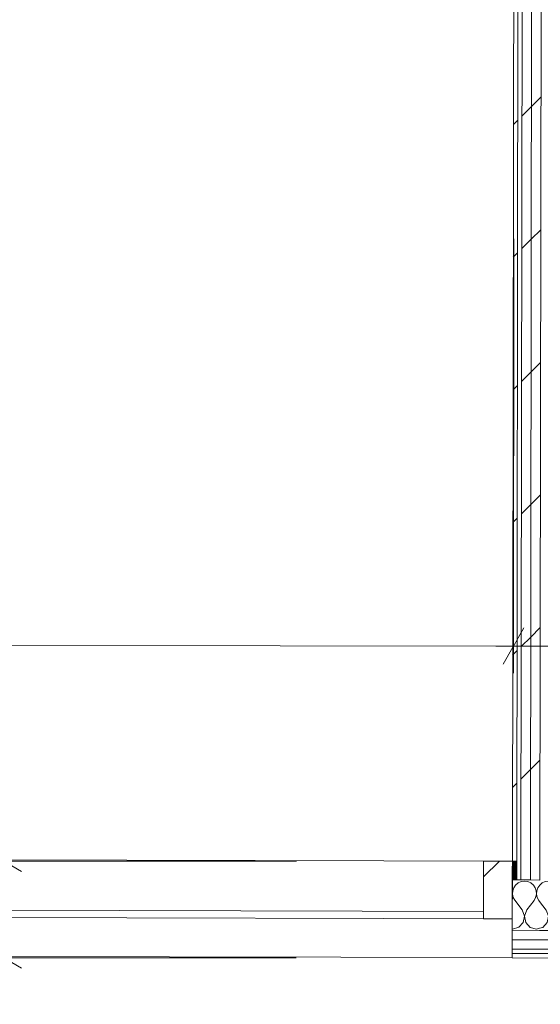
# Model space of a CAD drawing. Header units: millimetres. Extents: x -30280 to 19093, y -17460 to 4378.
# Tile 109 of 256: x -11473 to -10749, y -15501 to -14134. Entities that reach past the tile are written whole.
import ezdxf

# ---------------------------------------------------------------- set-up
doc = ezdxf.new("R2010")
doc.units = ezdxf.units.MM
doc.header["$MEASUREMENT"] = 0
doc.linetypes.add('Wipeout_Contour', pattern=[1000, 0, -1000])
for name, color, linetype in [('Nuevo_06_COT_Generals', 7, 'Continuous'), ('Nuevo_08_E_Envans secs', 7, 'Continuous'), ('Nuevo_Ventanas Archicad', 7, 'Continuous')]:
    doc.layers.add(name, color=color, linetype=linetype)
for name, color, linetype, lineweight in [('Nuevo_06_COT_Generals_Pluma_Nº__1', 7, 'Continuous', 5), ('Nuevo_08_E_Envans secs_Pluma_Nº__1', 7, 'Continuous', 5), ('Nuevo_Ventanas Archicad_Pluma_Nº__1', 7, 'Continuous', 5)]:
    doc.layers.add(name, color=color, linetype=linetype, lineweight=lineweight)
for name, color, linetype, lineweight, true_color in [('Nuevo_08_E_Envans secs_Pluma_Nº__102', 7, 'Continuous', 5, 0xcccccc), ('Nuevo_08_E_Envans secs_Pluma_Nº__171', 171, 'Continuous', 13, 0xaaaaff), ('Nuevo_08_E_Envans secs_Pluma_Nº__177', 7, 'Continuous', 15, 0xf7e046), ('Nuevo_08_E_Envans secs_Pluma_Nº__79', 7, 'Continuous', 5, 0xaaffd5)]:
    doc.layers.add(name, color=color, linetype=linetype, lineweight=lineweight, true_color=true_color)
doc.styles.add('Estilo_Generado_1', font='txt')
doc.dimstyles.new('Estilo_Generado__2', dxfattribs={"dimtxt": 100, "dimasz": 38, "dimexe": 0.18, "dimexo": 300, "dimgap": 0, "dimtad": 1, "dimlfac": 0.001, "dimzin": 0, "dimdsep": 46, "dimtxsty": 'Estilo_Generado_1', "dimblk": 'ARROWHEAD_2', "dimblk1": 'ARROWHEAD_2', "dimblk2": 'ARROWHEAD_2', "dimcen": 0.09, "dimclrd": 7, "dimclre": 7, "dimclrt": 7, "dimadec": 0, "dimazin": 0, "dimtfac": 1, "dimtdec": 4, "dimtmove": 0, "dimatfit": 3, "dimfxl": 0, "dimtolj": 1, "dimtzin": 0, "dimarcsym": 0})
pattern_1 = [(45, (0, 0), (-183.8478, 183.8478), [195, -65]), (45, (7e-14, 183.85), (-183.8478, 183.8478), [195, -65])]
pattern_2 = [(45, (0, 0), (-159.1, 159.1), []), (45, (-53.03, 53.03), (-159.1, 159.1), [])]

# ---------------------------------------------------------------- blocks, each defined once
blk = doc.blocks.new('*X103')
at = {"layer": 'Nuevo_08_E_Envans secs_Pluma_Nº__102', "color": 254, "linetype": 'Continuous', "lineweight": 5, "true_color": 0xcccccc}
for p, q in [((-10783.7, -15335.7), (-10786.3, -15339.5)), ((-10780.1, -15332.8), (-10783.7, -15335.7)), ((-10775.9, -15330.9), (-10780.1, -15332.8)), ((-10771.4, -15330.3), (-10775.9, -15330.9)), ((-10766.8, -15330.9), (-10771.4, -15330.3)), ((-10762.6, -15332.8), (-10766.8, -15330.9)), ((-10759.1, -15335.7), (-10762.6, -15332.8)), ((-10756.5, -15339.5), (-10759.1, -15335.7)), ((-10750.3, -15335.8), (-10753, -15339.5)), ((-10750.3, -15335.7), (-10750.3, -15335.8)), ((-10788.3, -15343.8), (-10788.4, -15343.7)), ((-10788.4, -15349.5), (-10788.1, -15348.4)), ((-10788.1, -15348.4), (-10788.3, -15343.8)), ((-10787.8, -15343.8), (-10788, -15348.4)), ((-10788, -15348.4), (-10787, -15352.9)), ((-10786.3, -15339.5), (-10787.8, -15343.8)), ((-10755, -15343.9), (-10756.5, -15339.5)), ((-10755.9, -15353), (-10754.8, -15348.5)), ((-10754.8, -15348.5), (-10755, -15343.9)), ((-10754.4, -15343.9), (-10754.7, -15348.5)), ((-10754.7, -15348.5), (-10753.6, -15353)), ((-10753, -15339.5), (-10754.4, -15343.9)), ((-10787, -15352.9), (-10784.8, -15356.9)), ((-10774.8, -15370.3), (-10784.8, -15356.9)), ((-10768.1, -15370.3), (-10758.1, -15357)), ((-10758.1, -15357), (-10755.9, -15353)), ((-10753.6, -15353), (-10751.4, -15357)), ((-10750.4, -15358.4), (-10751.4, -15357)), ((-10771.5, -15378.8), (-10774.8, -15370.3)), ((-10773.3, -15387.7), (-10771.5, -15378.8)), ((-10768.1, -15370.3), (-10771.4, -15378.8)), ((-10771.4, -15378.8), (-10769.7, -15387.7)), ((-10779.4, -15394.4), (-10773.3, -15387.7)), ((-10769.7, -15387.7), (-10763.6, -15394.5)), ((-10788.5, -15396.8), (-10788.2, -15396.9)), ((-10788.2, -15396.9), (-10779.4, -15394.4)), ((-10763.6, -15394.5), (-10754.9, -15397)), ((-10754.9, -15397), (-10750.4, -15395.7))]:
    blk.add_line(p, q, dxfattribs=at)
blk = doc.blocks.new('*X104')
at = {"layer": 'Nuevo_08_E_Envans secs_Pluma_Nº__102', "color": 254, "linetype": 'Continuous', "lineweight": 5, "true_color": 0xcccccc}
for p, q in [((-10746.8, -15332.8), (-10750.3, -15335.7)), ((-10742.6, -15331), (-10746.8, -15332.8)), ((-10738, -15330.4), (-10742.6, -15331)), ((-10733.5, -15331), (-10738, -15330.4)), ((-10729.3, -15332.9), (-10733.5, -15331)), ((-10725.7, -15335.8), (-10729.3, -15332.9)), ((-10723.1, -15339.6), (-10725.7, -15335.8)), ((-10717, -15335.8), (-10719.6, -15339.6)), ((-10713.5, -15332.9), (-10717, -15335.8)), ((-10709.2, -15331.1), (-10713.5, -15332.9)), ((-10704.7, -15330.4), (-10709.2, -15331.1)), ((-10700.1, -15331.1), (-10704.7, -15330.4)), ((-10695.9, -15333), (-10700.1, -15331.1)), ((-10692.4, -15335.9), (-10695.9, -15333)), ((-10689.8, -15339.7), (-10692.4, -15335.9)), ((-10683.7, -15335.9), (-10686.3, -15339.7)), ((-10680.3, -15333.2), (-10683.7, -15335.9)), ((-10721.7, -15344), (-10723.1, -15339.6)), ((-10722.5, -15353), (-10721.5, -15348.6)), ((-10721.5, -15348.6), (-10721.7, -15344)), ((-10721.1, -15344), (-10721.3, -15348.6)), ((-10721.3, -15348.6), (-10720.3, -15353.1)), ((-10719.6, -15339.6), (-10721.1, -15344)), ((-10688.3, -15344.1), (-10689.8, -15339.7)), ((-10689.2, -15353.1), (-10688.1, -15348.7)), ((-10688.1, -15348.7), (-10688.3, -15344.1)), ((-10687.8, -15344.1), (-10688, -15348.7)), ((-10688, -15348.7), (-10687, -15353.1)), ((-10686.3, -15339.7), (-10687.8, -15344.1)), ((-10741.5, -15370.4), (-10750.4, -15358.4)), ((-10734.8, -15370.4), (-10724.8, -15357.1)), ((-10724.8, -15357.1), (-10722.5, -15353)), ((-10720.3, -15353.1), (-10718.1, -15357.1)), ((-10708.1, -15370.4), (-10718.1, -15357.1)), ((-10701.5, -15370.5), (-10691.4, -15357.1)), ((-10691.4, -15357.1), (-10689.2, -15353.1)), ((-10687, -15353.1), (-10684.8, -15357.2)), ((-10680.4, -15363), (-10684.8, -15357.2)), ((-10738.2, -15378.9), (-10741.5, -15370.4)), ((-10739.9, -15387.8), (-10738.2, -15378.9)), ((-10734.8, -15370.4), (-10738.1, -15378.9)), ((-10738.1, -15378.9), (-10736.4, -15387.8)), ((-10704.9, -15379), (-10708.1, -15370.4)), ((-10706.6, -15387.9), (-10704.9, -15379)), ((-10701.5, -15370.5), (-10704.7, -15379)), ((-10704.7, -15379), (-10703.1, -15387.9)), ((-10746.1, -15394.5), (-10739.9, -15387.8)), ((-10736.4, -15387.8), (-10730.3, -15394.6)), ((-10712.8, -15394.6), (-10706.6, -15387.9)), ((-10703.1, -15387.9), (-10696.9, -15394.6)), ((-10750.4, -15395.7), (-10746.1, -15394.5)), ((-10730.3, -15394.6), (-10721.5, -15397.1)), ((-10721.5, -15397.1), (-10712.8, -15394.6)), ((-10696.9, -15394.6), (-10688.2, -15397.2)), ((-10688.2, -15397.2), (-10680.4, -15395))]:
    blk.add_line(p, q, dxfattribs=at)
blk = doc.blocks.new('Ventana Escaparate 27')
at = {"layer": 'Nuevo_Ventanas Archicad', "linetype": 'Continuous', "lineweight": 0, "true_color": 0x000000}
h = blk.add_hatch(dxfattribs=at)
h.set_pattern_fill('Acero_0001', color=18, style=0, pattern_type=2)
h.set_pattern_definition(pattern_2)
h.paths.add_polyline_path([(-660.4, 0), (-660.4, -80), (-620.4, -80), (-620.4, 0)])
h = blk.add_hatch(dxfattribs=at)
h.set_pattern_fill('Acero_0001', color=18, style=0, pattern_type=2)
h.set_pattern_definition(pattern_2)
h.paths.add_polyline_path([(620.4, 0), (620.4, -80), (660.4, -80), (660.4, 0)])
at = {"layer": 'Nuevo_Ventanas Archicad_Pluma_Nº__1', "color": 7, "linetype": 'Continuous', "lineweight": 5}
for p, q in [((-660.4, 54), (660.4, 54)), ((-660.4, 48), (-660.4, 54)), ((-660.4, 42), (-660.4, 48)), ((-660.4, 29), (-660.4, 42)), ((660.4, 48), (660.4, 54)), ((660.4, 42), (660.4, 48)), ((660.4, 29), (660.4, 42)), ((-660.4, 16), (-660.4, 29)), ((660.4, 16), (660.4, 29)), ((-660.4, 0), (-660.4, 16)), ((660.4, 0), (660.4, 16)), ((-660.4, 0), (660.4, 0)), ((-660.4, 0), (-660.4, -80)), ((-620.4, 0), (-660.4, 0)), ((-660.4, -54), (-660.4, 0)), ((-660.4, -54), (-660.4, 0)), ((-620.4, -80), (-620.4, 0)), ((620.4, 0), (620.4, -80)), ((660.4, 0), (620.4, 0)), ((660.4, -80), (660.4, 0)), ((660.4, -54), (660.4, 0)), ((660.4, -54), (660.4, 0)), ((-620.4, -10), (620.4, -10)), ((-660.4, -67), (-660.4, -54)), ((-660.4, -67), (-660.4, -54)), ((660.4, -67), (660.4, -54)), ((660.4, -67), (660.4, -54)), ((-660.4, -80), (-660.4, -67)), ((-660.4, -80), (-660.4, -67)), ((660.4, -80), (660.4, -67)), ((660.4, -80), (660.4, -67)), ((-660.4, -80), (660.4, -80)), ((-660.4, -80), (660.4, -80)), ((-660.4, -80), (-620.4, -80)), ((620.4, -80), (660.4, -80))]:
    blk.add_line(p, q, dxfattribs=at)
blk = doc.blocks.new('Muro_62_1', base_point=(-3815.2, -15319.9))
at = {"layer": 'Nuevo_08_E_Envans secs_Pluma_Nº__79', "linetype": 'Continuous', "lineweight": 5, "true_color": 0xaaffd5}
for points in [[(-10788.3, -15315.6), (-10782.3, -15315.6), (-10782.3, -15302.6), (-10788.3, -15302.6)], [(-10788.3, -15328.6), (-10782.3, -15328.6), (-10782.3, -15315.6), (-10788.3, -15315.6)]]:
    blk.add_hatch(color=121, dxfattribs=at).paths.add_polyline_path(points)
at = {"layer": 'Nuevo_08_E_Envans secs_Pluma_Nº__1', "color": 7, "linetype": 'Continuous', "lineweight": 5}
for p, q in [((-10788.3, -15302.6), (-10788.3, -15315.6)), ((-10782.3, -15302.6), (-10782.3, -15315.6)), ((-10788.3, -15315.6), (-10782.3, -15315.6)), ((-10788.3, -15315.6), (-10788.3, -15328.6)), ((-10782.3, -15315.6), (-10782.3, -15328.6)), ((-10788.3, -15328.6), (-10788.5, -15382.6)), ((-10788.3, -15328.6), (-10782.3, -15328.6)), ((-10782.3, -15328.6), (-10776.3, -15328.6)), ((-10776.3, -15328.6), (-10763.3, -15328.6)), ((-10763.3, -15328.6), (-10750.3, -15328.7))]:
    blk.add_line(p, q, dxfattribs=at)
at = {"layer": 'Nuevo_08_E_Envans secs_Pluma_Nº__1', "color": 7, "linetype": 'Continuous', "lineweight": 5, "flags": 128}
blk.add_lwpolyline([(-10782.3, -15302.6), (-10788.3, -15302.6)], dxfattribs=at)
at = {"color": 254, "linetype": 'Wipeout_Contour', "lineweight": 0, "ltscale": 73892.544862}
blk.add_wipeout([(-10788.6, -15430.6), (-10788.6, -15436.6), (-9480.8, -15439.8), (-9480.8, -15433.8)], dxfattribs=at).dxf.layer = 'Nuevo_08_E_Envans secs'
at = {"layer": 'Nuevo_08_E_Envans secs_Pluma_Nº__171', "linetype": 'Continuous', "lineweight": 13, "true_color": 0xaaaaff}
h = blk.add_hatch(dxfattribs=at)
h.set_pattern_fill('Panellat_HPL_0001', color=161, style=0, pattern_type=2)
h.set_pattern_definition(pattern_1)
h.paths.add_polyline_path([(-10788.6, -15430.6), (-10788.6, -15436.6), (-9480.8, -15439.8), (-9480.8, -15433.8)])
at = {"layer": 'Nuevo_08_E_Envans secs_Pluma_Nº__1', "color": 7, "linetype": 'Continuous', "lineweight": 5, "flags": 128}
blk.add_lwpolyline([(-10788.6, -15436.6), (-9480.8, -15439.8)], dxfattribs=at)
at = {"color": 254, "linetype": 'Wipeout_Contour', "lineweight": 0, "ltscale": 73840.641002}
blk.add_wipeout([(-10788.6, -15424.6), (-9480.7, -15427.8), (-9480.7, -15414.8), (-10788.6, -15411.6)], dxfattribs=at).dxf.layer = 'Nuevo_08_E_Envans secs'
at = {"layer": 'Nuevo_08_E_Envans secs_Pluma_Nº__177', "linetype": 'Continuous', "lineweight": 15, "true_color": 0xf7e046}
h = blk.add_hatch(dxfattribs=at)
h.set_pattern_fill('Panellat_HPL_0001', color=53, style=0, pattern_type=2)
h.set_pattern_definition(pattern_1)
h.paths.add_polyline_path([(-10788.6, -15424.6), (-9480.7, -15427.8), (-9480.7, -15414.8), (-10788.6, -15411.6)])
at = {"layer": 'Nuevo_08_E_Envans secs_Pluma_Nº__1', "color": 7, "linetype": 'Continuous', "lineweight": 5}
for p, q in [((-10788.6, -15424.6), (-9480.7, -15427.8)), ((-10788.6, -15424.6), (-10788.6, -15430.6)), ((-10788.6, -15430.6), (-9480.8, -15433.8)), ((-10788.6, -15430.6), (-10788.6, -15436.6))]:
    blk.add_line(p, q, dxfattribs=at)
at = {"color": 254, "linetype": 'Wipeout_Contour', "lineweight": 0, "ltscale": 73797.124111}
blk.add_wipeout([(-10788.6, -15411.6), (-9480.7, -15414.8), (-9480.7, -15401.8), (-10788.5, -15398.6)], dxfattribs=at).dxf.layer = 'Nuevo_08_E_Envans secs'
at = {"layer": 'Nuevo_08_E_Envans secs_Pluma_Nº__177', "linetype": 'Continuous', "lineweight": 15, "true_color": 0xf7e046}
h = blk.add_hatch(dxfattribs=at)
h.set_pattern_fill('Panellat_HPL_0001', color=53, style=0, pattern_type=2)
h.set_pattern_definition(pattern_1)
h.paths.add_polyline_path([(-10788.6, -15411.6), (-9480.7, -15414.8), (-9480.7, -15401.8), (-10788.5, -15398.6)])
at = {"layer": 'Nuevo_08_E_Envans secs_Pluma_Nº__1', "color": 7, "linetype": 'Continuous', "lineweight": 5}
for p, q in [((-10788.5, -15382.6), (-10788.5, -15398.6)), ((-10788.5, -15398.6), (-10788.6, -15411.6)), ((-10788.5, -15398.6), (-10750.4, -15398.7)), ((-10750.4, -15398.7), (-10680.4, -15398.8)), ((-10788.6, -15411.6), (-10788.6, -15424.6)), ((-10788.6, -15411.6), (-9480.7, -15414.8))]:
    blk.add_line(p, q, dxfattribs=at)
at = {"layer": 'Nuevo_08_E_Envans secs', "color": 7, "lineweight": 20}
for name in ['*X103', '*X104']:
    blk.add_blockref(name, (0, 0), dxfattribs=at)
at = {"layer": 'Nuevo_Ventanas Archicad', "color": 253, "linetype": 'Continuous', "lineweight": 5, "true_color": 0xa4a4a6, "zscale": 1000, "rotation": 179.8580098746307}
blk.add_blockref('Ventana Escaparate 27', (-11448.9, -15380.9), dxfattribs=at)
blk = doc.blocks.new('Muro_79_1', base_point=(-10654.3, -15302.9))
at = {"color": 254, "linetype": 'Wipeout_Contour', "lineweight": 0, "ltscale": 74913.946734}
blk.add_wipeout([(-10763.3, -15315.6), (-10776.3, -15315.6), (-10776.3, -15328.6), (-10763.3, -15328.6)], dxfattribs=at).dxf.layer = 'Nuevo_08_E_Envans secs'
at = {"layer": 'Nuevo_08_E_Envans secs_Pluma_Nº__177', "linetype": 'Continuous', "lineweight": 15, "true_color": 0xf7e046}
h = blk.add_hatch(dxfattribs=at)
h.set_pattern_fill('Panellat_HPL_0001', color=53, style=0, pattern_type=2)
h.set_pattern_definition(pattern_1)
h.paths.add_polyline_path([(-10763.3, -15315.6), (-10776.3, -15315.6), (-10776.3, -15328.6), (-10763.3, -15328.6)])
at = {"layer": 'Nuevo_08_E_Envans secs_Pluma_Nº__1', "color": 7, "linetype": 'Continuous', "lineweight": 5}
blk.add_line((-10782.3, -15328.6), (-10776.3, -15328.6), dxfattribs=at)
at = {"color": 254, "linetype": 'Wipeout_Contour', "lineweight": 0, "ltscale": 74884.161785}
blk.add_wipeout([(-10750.3, -15315.7), (-10763.3, -15315.6), (-10763.3, -15328.6), (-10750.3, -15328.7)], dxfattribs=at).dxf.layer = 'Nuevo_08_E_Envans secs'
at = {"layer": 'Nuevo_08_E_Envans secs_Pluma_Nº__177', "linetype": 'Continuous', "lineweight": 15, "true_color": 0xf7e046}
h = blk.add_hatch(dxfattribs=at)
h.set_pattern_fill('Panellat_HPL_0001', color=53, style=0, pattern_type=2)
h.set_pattern_definition(pattern_1)
h.paths.add_polyline_path([(-10750.3, -15315.7), (-10763.3, -15315.6), (-10763.3, -15328.6), (-10750.3, -15328.7)])
at = {"layer": 'Nuevo_08_E_Envans secs_Pluma_Nº__1', "color": 7, "linetype": 'Continuous', "lineweight": 5}
for p, q in [((-10776.3, -15328.6), (-10763.3, -15328.6)), ((-10763.3, -15328.6), (-10750.3, -15328.7))]:
    blk.add_line(p, q, dxfattribs=at)
at = {"color": 254, "linetype": 'Wipeout_Contour', "lineweight": 0, "ltscale": 74871.366345}
blk.add_wipeout([(-10763.3, -15302.6), (-10776.3, -15302.6), (-10776.3, -15315.6), (-10763.3, -15315.6)], dxfattribs=at).dxf.layer = 'Nuevo_08_E_Envans secs'
at = {"layer": 'Nuevo_08_E_Envans secs_Pluma_Nº__177', "linetype": 'Continuous', "lineweight": 15, "true_color": 0xf7e046}
h = blk.add_hatch(dxfattribs=at)
h.set_pattern_fill('Panellat_HPL_0001', color=53, style=0, pattern_type=2)
h.set_pattern_definition(pattern_1)
h.paths.add_polyline_path([(-10763.3, -15302.6), (-10776.3, -15302.6), (-10776.3, -15315.6), (-10763.3, -15315.6)])
at = {"layer": 'Nuevo_08_E_Envans secs_Pluma_Nº__1', "color": 7, "linetype": 'Continuous', "lineweight": 5}
for p, q in [((-10782.3, -15315.6), (-10782.3, -15328.6)), ((-10776.3, -15315.6), (-10776.3, -15328.6))]:
    blk.add_line(p, q, dxfattribs=at)
at = {"color": 254, "linetype": 'Wipeout_Contour', "lineweight": 0, "ltscale": 72281.182067}
blk.add_wipeout([(-10788.3, -15302.6), (-10782.3, -15302.6), (-10779.9, -13680.6), (-10785.9, -13680.6)], dxfattribs=at).dxf.layer = 'Nuevo_08_E_Envans secs'
at = {"color": 254, "linetype": 'Wipeout_Contour', "lineweight": 0, "ltscale": 74841.564415}
blk.add_wipeout([(-10750.3, -15302.7), (-10763.3, -15302.6), (-10763.3, -15315.6), (-10750.3, -15315.7)], dxfattribs=at).dxf.layer = 'Nuevo_08_E_Envans secs'
at = {"layer": 'Nuevo_08_E_Envans secs_Pluma_Nº__171', "linetype": 'Continuous', "lineweight": 13, "true_color": 0xaaaaff}
h = blk.add_hatch(dxfattribs=at)
h.set_pattern_fill('Panellat_HPL_0001', color=161, style=0, pattern_type=2)
h.set_pattern_definition(pattern_1)
h.paths.add_polyline_path([(-10788.3, -15302.6), (-10782.3, -15302.6), (-10779.9, -13680.6), (-10785.9, -13680.6)])
at = {"layer": 'Nuevo_08_E_Envans secs_Pluma_Nº__177', "linetype": 'Continuous', "lineweight": 15, "true_color": 0xf7e046}
h = blk.add_hatch(dxfattribs=at)
h.set_pattern_fill('Panellat_HPL_0001', color=53, style=0, pattern_type=2)
h.set_pattern_definition(pattern_1)
h.paths.add_polyline_path([(-10750.3, -15302.7), (-10763.3, -15302.6), (-10763.3, -15315.6), (-10750.3, -15315.7)])
at = {"layer": 'Nuevo_08_E_Envans secs_Pluma_Nº__1', "color": 7, "linetype": 'Continuous', "lineweight": 5}
for p, q in [((-10763.3, -15315.6), (-10763.3, -15328.6)), ((-10750.3, -15315.7), (-10750.3, -15328.7))]:
    blk.add_line(p, q, dxfattribs=at)
at = {"layer": 'Nuevo_08_E_Envans secs_Pluma_Nº__1', "color": 7, "linetype": 'Continuous', "lineweight": 5, "flags": 128}
blk.add_lwpolyline([(-10785.9, -13680.6), (-10788.3, -15302.6)], dxfattribs=at)
at = {"color": 254, "linetype": 'Wipeout_Contour', "lineweight": 0, "ltscale": 72274.113603}
blk.add_wipeout([(-10773.9, -13699.6), (-10776.3, -15302.6), (-10763.3, -15302.6), (-10760.9, -13699.6)], dxfattribs=at).dxf.layer = 'Nuevo_08_E_Envans secs'
at = {"layer": 'Nuevo_08_E_Envans secs_Pluma_Nº__177', "linetype": 'Continuous', "lineweight": 15, "true_color": 0xf7e046}
h = blk.add_hatch(dxfattribs=at)
h.set_pattern_fill('Panellat_HPL_0001', color=53, style=0, pattern_type=2)
h.set_pattern_definition(pattern_1)
h.paths.add_polyline_path([(-10773.9, -13699.6), (-10776.3, -15302.6), (-10763.3, -15302.6), (-10760.9, -13699.6)])
at = {"layer": 'Nuevo_08_E_Envans secs_Pluma_Nº__1', "color": 7, "linetype": 'Continuous', "lineweight": 5}
for p, q in [((-10779.9, -13686.6), (-10782.3, -15302.6)), ((-10773.9, -13699.6), (-10776.3, -15302.6)), ((-10782.3, -15302.6), (-10782.3, -15315.6)), ((-10776.3, -15302.6), (-10776.3, -15315.6))]:
    blk.add_line(p, q, dxfattribs=at)
at = {"layer": 'Nuevo_08_E_Envans secs_Pluma_Nº__1', "color": 7, "linetype": 'Continuous', "lineweight": 5, "flags": 128}
blk.add_lwpolyline([(-10788.3, -15302.6), (-10782.3, -15302.6)], dxfattribs=at)
at = {"color": 254, "linetype": 'Wipeout_Contour', "lineweight": 0, "ltscale": 72263.626665}
blk.add_wipeout([(-10763.3, -15302.6), (-10750.3, -15302.7), (-10747.9, -13712.6), (-10760.9, -13712.6)], dxfattribs=at).dxf.layer = 'Nuevo_08_E_Envans secs'
at = {"layer": 'Nuevo_08_E_Envans secs_Pluma_Nº__177', "linetype": 'Continuous', "lineweight": 15, "true_color": 0xf7e046}
h = blk.add_hatch(dxfattribs=at)
h.set_pattern_fill('Panellat_HPL_0001', color=53, style=0, pattern_type=2)
h.set_pattern_definition(pattern_1)
h.paths.add_polyline_path([(-10763.3, -15302.6), (-10750.3, -15302.7), (-10747.9, -13712.6), (-10760.9, -13712.6)])
at = {"layer": 'Nuevo_08_E_Envans secs_Pluma_Nº__1', "color": 7, "linetype": 'Continuous', "lineweight": 5}
for p, q in [((-10760.9, -13712.6), (-10763.3, -15302.6)), ((-10748, -13782.6), (-10750.3, -15302.7)), ((-10763.3, -15302.6), (-10763.3, -15315.6)), ((-10750.3, -15302.7), (-10750.3, -15315.7))]:
    blk.add_line(p, q, dxfattribs=at)
blk = doc.blocks.new('*D663')
at = {"layer": 'Nuevo_06_COT_Generals_Pluma_Nº__1', "color": 7, "linetype": 'Continuous', "lineweight": 5}
for p, q in [((-3073.1, -13794.1), (-3023.1, -13823)), ((-3010.6, -13808.6), (-3514.1, -13808.6)), ((-3048.1, -16938), (-3048.1, -13808.6)), ((-3073.1, -16923.5), (-3023.1, -16952.4)), ((-3010.6, -16938), (-3542.4, -16938))]:
    blk.add_line(p, q, dxfattribs=at)
at = {"layer": 'Nuevo_06_COT_Generals_Pluma_Nº__1', "color": 7, "lineweight": 5, "insert": (-3068.1, -15510.7), "char_height": 100, "attachment_point": 7, "rotation": 90, "style": 'Estilo_Generado_1'}
blk.add_mtext('\\A1;{\\pql;\\fGotham Book|b0|i0|c0|p0;\\W1.000000;3,13}', dxfattribs=at)
blk = doc.blocks.new('ARROWHEAD_2')
at = {"color": 0, "linetype": 'Continuous', "lineweight": 0}
for p, q in [((-0.378, -0.655), (0.378, 0.655)), ((0, 0), (-1, 0))]:
    blk.add_line(p, q, dxfattribs=at)
blk = doc.blocks.new('*D669')
at = {"layer": 'Nuevo_06_COT_Generals_Pluma_Nº__1', "color": 7, "linetype": 'Continuous', "lineweight": 5}
for p, q in [((-11519.9, -15422.1), (-11469.9, -15451)), ((-11088.6, -15436.6), (-11532.4, -15436.6)), ((-11494.9, -16938), (-11494.9, -15436.6)), ((-11519.9, -16923.5), (-11469.9, -16952.4)), ((-11457.4, -16938), (-11532.4, -16938))]:
    blk.add_line(p, q, dxfattribs=at)
at = {"layer": 'Nuevo_06_COT_Generals_Pluma_Nº__1', "color": 7, "lineweight": 5, "char_height": 100, "attachment_point": 7, "rotation": 90, "style": 'Estilo_Generado_1'}
for s, insert in [('\\A1;{\\pql;\\fGotham Book|b0|i0|c0|p0;\\W1.000000;0,13}', (-11514.9, -15725.8)), ('\\A1;{\\pql;\\fGotham Book|b0|i0|c0|p0;\\W1.000000;1,5}', (-11514.9, -16285.4))]:
    blk.add_mtext(s, dxfattribs=dict(at, insert=insert))
blk = doc.blocks.new('*D670')
at = {"layer": 'Nuevo_06_COT_Generals_Pluma_Nº__1', "color": 7, "linetype": 'Continuous', "lineweight": 5}
for p, q in [((-11519.9, -15288.1), (-11469.9, -15317)), ((-11088.3, -15302.6), (-11532.4, -15302.6)), ((-11494.9, -15436.6), (-11494.9, -15302.6)), ((-11519.9, -15422.1), (-11469.9, -15451)), ((-11088.6, -15436.6), (-11532.4, -15436.6))]:
    blk.add_line(p, q, dxfattribs=at)
blk = doc.blocks.new('*D671')
at = {"layer": 'Nuevo_06_COT_Generals_Pluma_Nº__1', "color": 7, "linetype": 'Continuous', "lineweight": 5}
for p, q in [((-11494.9, -12404), (-11494.9, -12379.5)), ((-11469.9, -12418.4), (-11519.9, -12389.5)), ((-11297.4, -12404), (-11532.4, -12404)), ((-11494.9, -15302.6), (-11494.9, -12404)), ((-11519.9, -15288.1), (-11469.9, -15317)), ((-11088.3, -15302.6), (-11532.4, -15302.6))]:
    blk.add_line(p, q, dxfattribs=at)
at = {"layer": 'Nuevo_06_COT_Generals_Pluma_Nº__1', "color": 7, "lineweight": 5, "insert": (-11514.9, -13951.4), "char_height": 100, "attachment_point": 7, "rotation": 90, "style": 'Estilo_Generado_1'}
blk.add_mtext('\\A1;{\\pql;\\fGotham Book|b0|i0|c0|p0;\\W1.000000;2,9}', dxfattribs=at)
blk = doc.blocks.new('*D790')
at = {"layer": 'Nuevo_06_COT_Generals_Pluma_Nº__1', "color": 7, "linetype": 'Continuous', "lineweight": 5}
for p, q in [((-10786.3, -14438.3), (-10786.7, -15041.3)), ((-10654, -14966.4), (-10654.1, -15041.4)), ((-10772.3, -14978.8), (-10801.2, -15028.8)), ((-10668.5, -15028.9), (-10639.6, -14978.9)), ((-10786.7, -15003.8), (-10811.2, -15003.8)), ((-10654.1, -15003.9), (-10786.7, -15003.8)), ((-10629.6, -15003.9), (-10654.1, -15003.9))]:
    blk.add_line(p, q, dxfattribs=at)
at = {"layer": 'Nuevo_06_COT_Generals_Pluma_Nº__1', "color": 7, "lineweight": 5, "insert": (-10639.6, -14983.9), "char_height": 100, "attachment_point": 7, "rotation": 359.9577, "style": 'Estilo_Generado_1'}
blk.add_mtext('\\A1;{\\pql;\\fGotham Book|b0|i0|c0|p0;\\W1.000000;0,13}', dxfattribs=at)
blk = doc.blocks.new('*D791')
at = {"layer": 'Nuevo_06_COT_Generals_Pluma_Nº__1', "color": 7, "linetype": 'Continuous', "lineweight": 5}
for p, q in [((-10654, -14966.4), (-10654.1, -15041.4)), ((-12968.6, -15027.2), (-12939.7, -14977.2)), ((-10668.5, -15028.9), (-10639.6, -14978.9)), ((-10654.1, -15003.9), (-12954.1, -15002.2)), ((-10629.6, -15003.9), (-10654.1, -15003.9))]:
    blk.add_line(p, q, dxfattribs=at)
at = {"layer": 'Nuevo_06_COT_Generals_Pluma_Nº__1', "color": 7, "lineweight": 5, "char_height": 100, "attachment_point": 7, "rotation": 359.9577, "style": 'Estilo_Generado_1'}
for s, insert in [('\\A1;{\\pql;\\fGotham Book|b0|i0|c0|p0;\\W1.000000;0,12}', (-12939.7, -14982.2)), ('\\A1;{\\pql;\\fGotham Book|b0|i0|c0|p0;\\W1.000000;2,3}', (-11902.2, -14983))]:
    blk.add_mtext(s, dxfattribs=dict(at, insert=insert))
blk = doc.blocks.new('*D792')
at = {"layer": 'Nuevo_06_COT_Generals_Pluma_Nº__1', "color": 7, "linetype": 'Continuous', "lineweight": 5}
for p, q in [((-13075.7, -14436.6), (-13076.1, -15039.6)), ((-12953.7, -14436.7), (-12954.1, -15039.7)), ((-13090.6, -15027.1), (-13061.7, -14977.1)), ((-12968.6, -15027.2), (-12939.7, -14977.2)), ((-13076.1, -15002.1), (-18763.5, -14997.9)), ((-12954.1, -15002.2), (-13076.1, -15002.1)), ((-10654.1, -15003.9), (-12954.1, -15002.2))]:
    blk.add_line(p, q, dxfattribs=at)

msp = doc.modelspace()

# ---------------------------------------------------------------- block references
at = {"layer": 'Nuevo_08_E_Envans secs', "color": 7, "lineweight": 20}
msp.add_blockref('Muro_62_1', (-3815.204, -15319.856), dxfattribs=at)

# ---------------------------------------------------------------- next in the draw order: block references
msp.add_blockref('Muro_79_1', (-10654.28, -15302.907), dxfattribs=at)

# ---------------------------------------------------------------- next in the draw order: dimensions: what is measured, and where the dimension line sits
at = {"layer": 'Nuevo_06_COT_Generals', "color": 7, "linetype": 'Continuous', "lineweight": 5}
dim = msp.add_linear_dim(base=(-11494.884, -15436.575), p1=(-11408.508, -16937.976), p2=(-10788.612, -15436.575), angle=90, dimstyle='Estilo_Generado__2', dxfattribs=at)
dim.commit()
dim.dimension.update_dxf_attribs({"geometry": '*D669', "text_midpoint": (-11564.884, -16193.996), "dimtype": 160, "text_rotation": 90})

# ---------------------------------------------------------------- next in the draw order: dimensions: what is measured, and where the dimension line sits
for base, p1, p2, angle, picture, middle, turn in [((-11494.884, -12403.976), (-10788.28, -15302.575), (-10997.418, -12403.976), 90, '*D671', (-11564.884, -13859.997), 90), ((-3048.117, -13808.561), (-11408.508, -16937.976), (-3814.087, -13808.561), 90, '*D663', (-3118.117, -15381.196), 90), ((-13076.118, -15002.099), (-12953.478, -14136.654), (-13075.478, -14136.564), 179.957656, '*D792', (-12810.158, -14932.296), 359.957656), ((-12954.118, -15002.19), (-10654.28, -15302.907), (-12953.478, -14136.654), 179.957656, '*D791', (-11810.758, -14933.035), 359.957656), ((-10786.712, -15003.791), (-10654.28, -15302.907), (-10786.072, -14138.256), 179.957656, '*D790', (-10510.1, -14933.996), 359.957656), ((-11494.884, -15302.575), (-10788.612, -15436.575), (-10788.28, -15302.575), 90, '*D670', (-11564.884, -15596.338), 90)]:
    dim = msp.add_linear_dim(base=base, p1=p1, p2=p2, angle=angle, dimstyle='Estilo_Generado__2', dxfattribs=at)
    dim.commit()
    dim.dimension.update_dxf_attribs({"geometry": picture, "text_midpoint": middle, "dimtype": 160, "text_rotation": turn})

doc.saveas('drawing.dxf')
